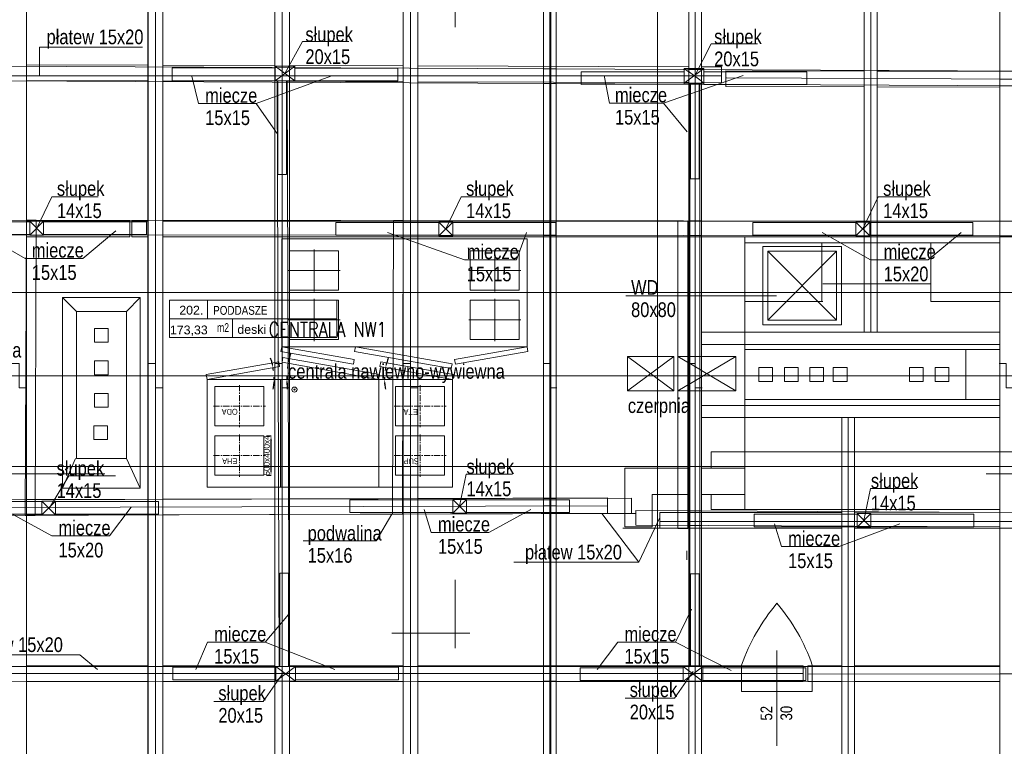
# Model space of a CAD drawing. Header units: millimetres. Extents: x -573548 to 674770, y -184010 to -47794.
# Tile 31 of 181: x 100709 to 110743, y -178220 to -170817. Entities that reach past the tile are written whole.
import ezdxf
from ezdxf.enums import TextEntityAlignment as Align

# ---------------------------------------------------------------- set-up
doc = ezdxf.new("R2010")
doc.units = ezdxf.units.MM
doc.linetypes.add('CENTERX2', pattern=[20.32, 12.7, -2.54, 2.54, -2.54])
for name, color, linetype, lineweight in [('A.06 RZUT PODDASZA_is$0$0_Nr_pióra__12', 8, 'Continuous', 9), ('A.06 RZUT PODDASZA_is$0$A-OKNA-OPIS_Nr_pióra__2', 8, 'Continuous', 9), ('A.06 RZUT PODDASZA_is$0$A-OKNA-OPIS_Nr_pióra__8', 8, 'Continuous', 9), ('A.06 RZUT PODDASZA_is$0$A-OPISY-2_Nr_pióra__2', 8, 'Continuous', 9), ('A.06 RZUT PODDASZA_is$0$A-OPISY-3_Nr_pióra__6', 8, 'Continuous', 9), ('A.06 RZUT PODDASZA_is$0$DIM MALY_Nr_pióra__8', 8, 'Continuous', 9), ('A.06 RZUT PODDASZA_is$0$drewno', 8, 'Continuous', 9), ('A.06 RZUT PODDASZA_is$0$drewno_Nr_pióra__2', 8, 'Continuous', 9), ('A.06 RZUT PODDASZA_is$0$Nowe_0_Nr_pióra__59', 8, 'Continuous', 9), ('A.06 RZUT PODDASZA_is$0$opisy inne_Nr_pióra__1', 8, 'Continuous', 9), ('A.06 RZUT PODDASZA_is$0$opisy inne_Nr_pióra__25', 8, 'Continuous', 9), ('A.06 RZUT PODDASZA_is$0$OSIE_Nr_pióra__1', 8, 'Continuous', 9), ('A.06 RZUT PODDASZA_is$0$platew_Nr_pióra__1', 8, 'Continuous', 9), ('A.06 RZUT PODDASZA_is$0$podwaliny_Nr_pióra__7', 8, 'Continuous', 9), ('A.06 RZUT PODDASZA_is$0$SCIANY_KONSTR_Nr_pióra__21', 8, 'Continuous', 9), ('A.06 RZUT PODDASZA_is$0$strop_Nr_pióra__1', 8, 'Continuous', 9), ('A.06 RZUT PODDASZA_is$0$Structural - Grid', 8, 'Continuous', 9), ('A.06 RZUT PODDASZA_is$0$Structural - Grid_Nr_pióra__17', 8, 'Continuous', 9), ('A.06 RZUT PODDASZA_is$0$WIDOK_Nr_pióra__1', 8, 'Continuous', 9), ('A.06 RZUT PODDASZA_is$0$wiezba_Nr_pióra__1', 8, 'Continuous', 9), ('A.06 RZUT PODDASZA_is$0$wiezba_Nr_pióra__2', 8, 'Continuous', 9), ('A.06 RZUT PODDASZA_is$0$wiezba_Nr_pióra__3', 8, 'Continuous', 9), ('A.06 RZUT PODDASZA_is$0$wiezba_Nr_pióra__41', 8, 'Continuous', 9), ('Dimensions', 7, 'Continuous', 9), ('Main', 7, 'Continuous', 20)]:
    doc.layers.add(name, color=color, linetype=linetype, lineweight=lineweight)
doc.styles.add('A.06 RZUT PODDASZA_is$0$STYL_AUTOMATYCZNY_1', font='arial.ttf')
doc.styles.add('A.06 RZUT PODDASZA_is$0$STYL_AUTOMATYCZNY_6', font='arial.ttf', dxfattribs={"width": 0.8})
doc.styles.add('A.06 RZUT PODDASZA_is$0$STYL_AUTOMATYCZNY_7', font='arial.ttf', dxfattribs={"width": 0.7})
doc.styles.add('SIMPLEX-10', font='simplex.shx', dxfattribs={"width": 0.8, "height": 10})
doc.styles.add('SLDTEXTSTYLE2', font='TXT', dxfattribs={"width": 0.605})
doc.styles.add('SLDTEXTSTYLE4', font='TXT', dxfattribs={"width": 0.663})
doc.styles.get("Standard").update_dxf_attribs({"font": 'arial.ttf'})
doc.dimstyles.new('ISO-25', dxfattribs={"dimtxt": 2.5, "dimasz": 2.5, "dimexe": 1.25, "dimexo": 0.625, "dimtad": 1, "dimtxsty": 'Standard', "dimcen": 2.5, "dimadec": 0, "dimazin": 0, "dimtfac": 1, "dimtmove": 0, "dimatfit": 3, "dimfxl": 1, "dimarcsym": 0})
doc.dimstyles.new('SLDDIMSTYLE0', dxfattribs={"dimtxt": 50.387967, "dimasz": 50.387967, "dimexe": 0, "dimexo": 0.0625, "dimgap": 12.596992, "dimtad": 1, "dimrnd": 1e-09, "dimzin": 12, "dimdsep": 46, "dimtxsty": 'SLDTEXTSTYLE4', "dimsah": 1, "dimcen": 0.09, "dimadec": 0, "dimazin": 3, "dimtfac": 1, "dimtofl": 0, "dimtmove": 0, "dimatfit": 3, "dimfxl": 1, "dimfrac": 2, "dimtolj": 1, "dimtzin": 12, "dimarcsym": 0})

# ---------------------------------------------------------------- blocks, each defined once
blk = doc.blocks.new('A.06 RZUT PODDASZA_is$0$Standardowy znacznik osi')
at = {"layer": 'A.06 RZUT PODDASZA_is$0$Structural - Grid_Nr_pióra__17'}
blk.add_line((1000, 0), (17855, 0), dxfattribs=at)
at = {"layer": 'A.06 RZUT PODDASZA_is$0$Structural - Grid_Nr_pióra__17', "style": 'A.06 RZUT PODDASZA_is$0$STYL_AUTOMATYCZNY_1'}
for tag, p in [('AC_MarkerText_1_0', (5, -80)), ('AC_MarkerText_1_1', (19360, -80))]:
    blk.add_attdef(tag, text='', height=350, rotation=270, dxfattribs=at).set_placement(p, align=Align.TOP_CENTER)
blk = doc.blocks.new('A.06 RZUT PODDASZA_is$0$Standardowy znacznik osi_3')
at = {"layer": 'A.06 RZUT PODDASZA_is$0$Structural - Grid_Nr_pióra__17'}
blk.add_line((2962, 0), (40907, 0), dxfattribs=at)
at = {"layer": 'A.06 RZUT PODDASZA_is$0$Structural - Grid_Nr_pióra__17', "style": 'A.06 RZUT PODDASZA_is$0$STYL_AUTOMATYCZNY_1'}
for tag, p in [('AC_MarkerText_1_0', (-250, -335)), ('AC_MarkerText_1_1', (44119, -335))]:
    blk.add_attdef(tag, text='', height=350, rotation=180, dxfattribs=at).set_placement(p, align=Align.TOP_CENTER)
blk = doc.blocks.new('A.06 RZUT PODDASZA_is$0$Standardowy znacznik osi_4')
at = {"layer": 'A.06 RZUT PODDASZA_is$0$Structural - Grid_Nr_pióra__17'}
blk.add_line((1000, 0), (42869, 0), dxfattribs=at)
at = {"layer": 'A.06 RZUT PODDASZA_is$0$Structural - Grid_Nr_pióra__17', "style": 'A.06 RZUT PODDASZA_is$0$STYL_AUTOMATYCZNY_1'}
for tag, p in [('AC_MarkerText_1_0', (-250, -335)), ('AC_MarkerText_1_1', (44119, -335))]:
    blk.add_attdef(tag, text='', height=350, rotation=180, dxfattribs=at).set_placement(p, align=Align.TOP_CENTER)
blk = doc.blocks.new('A.06 RZUT PODDASZA_is')
at = {"layer": 'A.06 RZUT PODDASZA_is$0$0_Nr_pióra__12'}
blk.add_line((100521, -100329), (101527, -100329), dxfattribs=at)
at = {"layer": 'A.06 RZUT PODDASZA_is$0$A-OKNA-OPIS_Nr_pióra__8'}
blk.add_line((108377, -102130), (108377, -103100), dxfattribs=at)
at = {"layer": 'A.06 RZUT PODDASZA_is$0$A-OPISY-3_Nr_pióra__6'}
for p, q in [((102572, -98561), (102572, -98751)), ((102186, -98751), (103890, -98751)), ((102829, -98751), (102829, -98941))]:
    blk.add_line(p, q, dxfattribs=at)
blk.add_lwpolyline([(102186, -98941), (102186, -98561), (103890, -98561), (103890, -98941)], close=True, dxfattribs=at)
at = {"layer": 'A.06 RZUT PODDASZA_is$0$DIM MALY_Nr_pióra__8'}
for p, q in [((106650, -100734), (106939, -100734)), ((107182, -100884), (106805, -100884))]:
    blk.add_line(p, q, dxfattribs=at)
at = {"layer": 'A.06 RZUT PODDASZA_is$0$Nowe_0_Nr_pióra__59'}
for points in [[(103330, -97934), (105830, -97934), (105830, -99034), (103330, -99034)], [(103409, -98057), (103909, -98057), (103909, -98457), (103409, -98457)], [(105251, -98057), (105751, -98057), (105751, -98457), (105251, -98457)], [(103409, -98561), (103909, -98561), (103909, -98961), (103409, -98961)], [(105251, -98561), (105751, -98561), (105751, -98961), (105251, -98961)], [(103330, -99034), (103322, -99083), (104060, -99213), (104069, -99164)], [(104082, -99034), (104073, -99083), (105058, -99257), (105066, -99207)], [(105830, -99034), (105839, -99083), (105100, -99213), (105092, -99164)], [(106855, -99135), (107325, -99135), (107325, -99485), (106855, -99485)]]:
    blk.add_lwpolyline(points, close=True, dxfattribs=at)
for points in [[(103659, -98042), (103659, -98472)], [(105501, -98042), (105501, -98472)], [(103924, -98257), (103394, -98257)], [(105766, -98257), (105236, -98257)], [(103659, -98546), (103659, -98976)], [(105501, -98546), (105501, -98976)], [(103924, -98761), (103394, -98761)], [(105766, -98761), (105236, -98761)], [(106855, -99485), (107325, -99135)], [(107325, -99485), (106855, -99135)]]:
    blk.add_lwpolyline(points, dxfattribs=at)
at = {"layer": 'A.06 RZUT PODDASZA_is$0$opisy inne_Nr_pióra__1'}
for p, q in [((101912, -95982), (100862, -95982)), ((100862, -95982), (100862, -96274)), ((103070, -96556), (103290, -96873)), ((106970, -101230), (107182, -100775)), ((103162, -102044), (103400, -101761))]:
    blk.add_line(p, q, dxfattribs=at)
for points in [[(103362, -96251), (103540, -95925), (104013, -95925)], [(102415, -96277), (102482, -96556), (103070, -96556), (103832, -96277)], [(100832, -97834), (100987, -97508), (101460, -97508)], [(105002, -97834), (105157, -97508), (105630, -97508)], [(109252, -97834), (109407, -97508), (109880, -97508)], [(100222, -97854), (100715, -98134), (101302, -98134), (101639, -97854)], [(104407, -97869), (105193, -98148), (105723, -98148), (105825, -97869)], [(108837, -97869), (109329, -98148), (109917, -98148), (110254, -97869)], [(105142, -100658), (105209, -100332), (105682, -100332)], [(100965, -100677), (101162, -100351), (101635, -100351)], [(109263, -100804), (109330, -100478), (109802, -100478)], [(100459, -100672), (100987, -100962), (101575, -100962), (101797, -100668)], [(103550, -101010), (104291, -101010), (104451, -100740)], [(104782, -100693), (104854, -100925), (105442, -100925), (105867, -100693)], [(108350, -100839), (108422, -101071), (109010, -101071), (109629, -100839)], [(102453, -102324), (102574, -102044), (103162, -102044), (103870, -102324)], [(99999, -102173), (101273, -102173), (101454, -102324)], [(103331, -102378), (103140, -102650), (102638, -102650)]]:
    blk.add_lwpolyline(points, dxfattribs=at)
at = {"layer": 'A.06 RZUT PODDASZA_is$0$opisy inne_Nr_pióra__25'}
for p, q in [((105096, -94931), (105096, -95779)), ((105096, -102104), (105096, -101409)), ((105246, -101952), (104451, -101952))]:
    blk.add_line(p, q, dxfattribs=at)
at = {"layer": 'A.06 RZUT PODDASZA_is$0$OSIE_Nr_pióra__1'}
for p, q in [((102043, -93185), (102043, -105475)), ((103333, -93185), (103333, -105475)), ((104642, -93185), (104642, -105475)), ((109332, -93249), (109332, -98887)), ((109102, -99756), (109102, -105375))]:
    blk.add_line(p, q, dxfattribs=at)
at = {"layer": 'A.06 RZUT PODDASZA_is$0$platew_Nr_pióra__1'}
for p, q in [((106896, -100578), (106896, -100729)), ((106938, -100702), (106938, -100853))]:
    blk.add_line(p, q, dxfattribs=at)
at = {"layer": 'A.06 RZUT PODDASZA_is$0$podwaliny_Nr_pióra__7'}
for points in [[(101968, -96166), (100728, -96162)], [(103258, -96170), (102118, -96166)], [(104567, -96174), (103408, -96170)], [(109267, -96226), (107855, -96223), (107855, -96383), (109267, -96386)], [(100728, -96322), (101968, -96326)], [(102118, -96326), (103258, -96330)], [(103388, -96330), (104567, -96334)], [(100728, -97914), (101782, -97914), (101782, -97754), (100728, -97754)], [(101968, -97754), (101802, -97754), (101802, -97914), (101968, -97914)], [(100728, -100591), (101968, -100587)], [(102118, -100587), (103258, -100583)], [(103408, -100583), (104567, -100580)], [(104567, -100740), (103408, -100743)], [(101968, -100748), (100728, -100751)], [(103258, -100744), (102118, -100747)], [(100728, -102284), (101968, -102284)], [(102118, -102284), (103258, -102284)], [(103408, -102284), (104567, -102284)], [(109037, -102284), (108691, -102284), (108691, -102444), (109037, -102444)], [(101968, -102444), (100728, -102444)], [(103258, -102444), (102118, -102444)], [(104567, -102444), (103408, -102444)]]:
    blk.add_lwpolyline(points, dxfattribs=at)
at = {"layer": 'A.06 RZUT PODDASZA_is$0$SCIANY_KONSTR_Nr_pióra__21'}
for points in [[(101237, -98674), (101747, -98674), (101747, -100174), (101237, -100174)], [(101422, -98989), (101562, -98989), (101562, -98849), (101422, -98849)], [(108048, -99572), (110302, -99572), (110302, -99062), (108048, -99062)], [(101422, -99319), (101562, -99319), (101562, -99179), (101422, -99179)], [(108192, -99387), (108332, -99387), (108332, -99247), (108192, -99247)], [(108452, -99387), (108592, -99387), (108592, -99247), (108452, -99247)], [(108712, -99387), (108852, -99387), (108852, -99247), (108712, -99247)], [(108951, -99387), (109091, -99387), (109091, -99247), (108951, -99247)], [(109868, -99387), (109728, -99387), (109728, -99247), (109868, -99247)], [(110128, -99387), (109988, -99387), (109988, -99247), (110128, -99247)], [(101422, -99649), (101562, -99649), (101562, -99509), (101422, -99509)], [(101415, -99979), (101555, -99979), (101555, -99839), (101415, -99839)]]:
    blk.add_lwpolyline(points, close=True, dxfattribs=at)
at = {"layer": 'A.06 RZUT PODDASZA_is$0$strop_Nr_pióra__1'}
for p, q in [((108845, -97974), (109945, -97974)), ((108845, -98394), (109945, -98394)), ((108050, -98574), (108050, -100104))]:
    blk.add_line(p, q, dxfattribs=at)
at = {"layer": 'A.06 RZUT PODDASZA_is$0$WIDOK_Nr_pióra__1'}
for p, q in [((108050, -97914), (108050, -97974)), ((108845, -97974), (108050, -97974)), ((108050, -97974), (108050, -98574)), ((108835, -97974), (108835, -98574)), ((109945, -97974), (109945, -98574)), ((101237, -98674), (101097, -98534)), ((101887, -98534), (101747, -98674)), ((108845, -98574), (108050, -98574)), ((108050, -100104), (107705, -100104)), ((107705, -100104), (107705, -100263)), ((108050, -100104), (108050, -100694)), ((101228, -100174), (101097, -100474)), ((101747, -100174), (101887, -100474)), ((106825, -100270), (106825, -100870)), ((107105, -100540), (107105, -100870)), ((107705, -100541), (107705, -100694)), ((108050, -100694), (107705, -100694)), ((107105, -100870), (106825, -100870))]:
    blk.add_line(p, q, dxfattribs=at)
for points in [[(103285, -96326), (103385, -96326), (103405, -102291), (103305, -102291)], [(100728, -97744), (100828, -97744), (100817, -100753), (100717, -100753)], [(104469, -97747), (104569, -97747), (104559, -100740), (104459, -100740)], [(101097, -98534), (101887, -98534), (101887, -100474), (101097, -100474)]]:
    blk.add_lwpolyline(points, close=True, dxfattribs=at)
at = {"layer": 'A.06 RZUT PODDASZA_is$0$wiezba_Nr_pióra__1'}
for points in [[(103262, -96324), (102212, -96324), (102212, -96194), (103262, -96194)], [(103462, -96325), (104512, -96325), (104512, -96195), (103462, -96195)], [(103380, -96326), (103380, -97281), (103290, -97281), (103290, -96326)], [(100762, -97891), (99712, -97891), (99712, -97761), (100762, -97761)], [(100902, -97891), (101952, -97891), (101952, -97761), (100902, -97761)], [(104932, -97899), (103882, -97899), (103882, -97769), (104932, -97769)], [(109182, -97899), (108132, -97899), (108132, -97769), (109182, -97769)], [(109322, -97899), (110372, -97899), (110372, -97769), (109322, -97769)], [(100884, -100741), (99834, -100741), (99834, -100611), (100884, -100611)], [(101024, -100741), (102074, -100741), (102074, -100611), (101024, -100611)], [(105073, -100724), (104023, -100724), (104023, -100594), (105073, -100594)], [(109193, -100869), (108143, -100869), (108143, -100739), (109193, -100739)], [(109333, -100869), (110383, -100869), (110383, -100739), (109333, -100739)], [(103400, -102291), (103400, -101342), (103310, -101342), (103310, -102291)], [(103270, -102427), (102220, -102427), (102220, -102297), (103270, -102297)], [(103470, -102427), (104520, -102427), (104520, -102297), (103470, -102297)], [(107422, -102435), (106372, -102435), (106372, -102305), (107422, -102305)]]:
    blk.add_lwpolyline(points, close=True, dxfattribs=at)
for points in [[(100583, -99206), (100653, -99206), (100653, -99454), (100723, -99454)], [(101973, -99206), (102043, -99206), (102043, -99454), (102113, -99454)], [(103263, -99206), (103333, -99206), (103333, -99454), (103403, -99454)], [(104572, -99206), (104642, -99206), (104642, -99454), (104712, -99454)]]:
    blk.add_lwpolyline(points, dxfattribs=at)
at = {"layer": 'A.06 RZUT PODDASZA_is$0$wiezba_Nr_pióra__2'}
for p, q in [((100728, -93185), (100728, -105475)), ((101968, -93185), (101968, -105475)), ((102118, -93185), (102118, -105475)), ((103258, -93185), (103258, -105475)), ((103408, -93185), (103408, -105475)), ((104567, -93185), (104567, -105475)), ((104717, -93185), (104717, -105475)), ((109267, -93185), (109267, -98887)), ((109397, -98887), (109397, -93185)), ((109037, -99756), (109037, -105475)), ((109037, -99756), (109037, -105475)), ((109167, -99756), (109167, -105475)), ((109167, -105475), (109167, -99756))]:
    blk.add_line(p, q, dxfattribs=at)
at = {"layer": 'A.06 RZUT PODDASZA_is$0$wiezba_Nr_pióra__3'}
for p, q in [((108284, -98762), (108984, -98062)), ((108284, -98062), (108984, -98762))]:
    blk.add_line(p, q, dxfattribs=at)
for points in [[(108234, -98812), (109034, -98812), (109034, -98012), (108234, -98012)], [(108284, -98762), (108984, -98762), (108984, -98062), (108284, -98062)]]:
    blk.add_lwpolyline(points, close=True, dxfattribs=at)
blk.add_lwpolyline([(108737, -102548), (108737, -102277, 0.092617), (108377, -101648, 0.092617), (108017, -102277), (108017, -102548)], format="xyb", close=True, dxfattribs=at)
at = {"layer": 'A.06 RZUT PODDASZA_is$0$wiezba_Nr_pióra__41'}
for p, q in [((103262, -96326), (103462, -96176)), ((103262, -96176), (103462, -96326)), ((100902, -97896), (100762, -97756)), ((100902, -97756), (100762, -97896)), ((104932, -97904), (105072, -97764)), ((104932, -97764), (105072, -97904)), ((109322, -97904), (109182, -97764)), ((109322, -97764), (109182, -97904)), ((101024, -100746), (100884, -100606)), ((101024, -100606), (100884, -100746)), ((105213, -100729), (105073, -100589)), ((105213, -100589), (105073, -100729)), ((109193, -100874), (109333, -100734)), ((109193, -100734), (109333, -100874)), ((103270, -102291), (103470, -102441)), ((103270, -102441), (103470, -102291))]:
    blk.add_line(p, q, dxfattribs=at)
for points in [[(103262, -96326), (103462, -96326), (103462, -96176), (103262, -96176)], [(100902, -97896), (100762, -97896), (100762, -97756), (100902, -97756)], [(104932, -97904), (105072, -97904), (105072, -97764), (104932, -97764)], [(109322, -97904), (109182, -97904), (109182, -97764), (109322, -97764)], [(101024, -100746), (100884, -100746), (100884, -100606), (101024, -100606)], [(105213, -100729), (105073, -100729), (105073, -100589), (105213, -100589)], [(109193, -100874), (109333, -100874), (109333, -100734), (109193, -100734)], [(103270, -102291), (103470, -102291), (103470, -102441), (103270, -102441)]]:
    blk.add_lwpolyline(points, close=True, dxfattribs=at)
at = {"layer": 'A.06 RZUT PODDASZA_is$0$Structural - Grid', "zscale": 1000, "rotation": 90}
for p in [(101967, -108395), (107158, -108395)]:
    blk.add_blockref('A.06 RZUT PODDASZA_is$0$Standardowy znacznik osi', p, dxfattribs=at)
at = {"layer": 'A.06 RZUT PODDASZA_is$0$A-OKNA-OPIS_Nr_pióra__2', "char_height": 120, "attachment_point": 5, "rotation": 90, "style": 'A.06 RZUT PODDASZA_is$0$STYL_AUTOMATYCZNY_6'}
for s, insert in [('\\A1;{\\pqc;\\fArial|b0|i0|c238|p0;\\W0.800000;52}', (108270, -102768)), ('\\A1;{\\pqc;\\fArial|b0|i0|c238|p0;\\W0.800000;30}', (108473, -102767))]:
    blk.add_mtext(s, dxfattribs=dict(at, insert=insert))
at = {"layer": 'A.06 RZUT PODDASZA_is$0$A-OPISY-2_Nr_pióra__2', "char_height": 90}
for s, insert, attachment_point, style in [('\\A1;{\\pql;\\fArial|b0|i0|c238|p0;\\W1.000000;202.}', (102286, -98708), 7, 'A.06 RZUT PODDASZA_is$0$STYL_AUTOMATYCZNY_1'), ('\\A1;{\\pql;\\fArial|b0|i0|c238|p0;\\W0.800000;PODDASZE}', (102631, -98710), 7, 'A.06 RZUT PODDASZA_is$0$STYL_AUTOMATYCZNY_6'), ('\\A1;{\\pql;\\fArial|b0|i0|c238|p0;\\W1.000000;173,33}', (102191, -98925), 7, 'A.06 RZUT PODDASZA_is$0$STYL_AUTOMATYCZNY_1'), ('\\A1;{\\pqr;\\fArial|b0|i0|c238|p0;\\W0.700000;m2}', (102793, -98794), 3, 'A.06 RZUT PODDASZA_is$0$STYL_AUTOMATYCZNY_7'), ('\\A1;{\\pql;\\fArial|b0|i0|c238|p0;\\W1.000000;deski}', (102878, -98904), 7, 'A.06 RZUT PODDASZA_is$0$STYL_AUTOMATYCZNY_1')]:
    blk.add_mtext(s, dxfattribs=dict(at, insert=insert, attachment_point=attachment_point, style=style))
at = {"layer": 'A.06 RZUT PODDASZA_is$0$opisy inne_Nr_pióra__1', "char_height": 150, "style": 'A.06 RZUT PODDASZA_is$0$STYL_AUTOMATYCZNY_6'}
for s, insert, attachment_point in [('\\A1;{\\pqc;\\fArial|b0|i0|c238|p0;\\W0.800000;płatew 15x20}', (101427, -95900), 5), ('\\A1;{\\pql;\\fArial|b0|i0|c238|p0;\\W0.800000;centrala nawiewno-wywiewna}', (103395, -99210), 1), ('\\A1;{\\pqc;\\fArial|b0|i0|c238|p0;\\W0.800000;płatew 15x20}', (100606, -102092), 5)]:
    blk.add_mtext(s, dxfattribs=dict(at, insert=insert, attachment_point=attachment_point))
at = {"layer": 'A.06 RZUT PODDASZA_is$0$opisy inne_Nr_pióra__1', "char_height": 150, "attachment_point": 1, "style": 'A.06 RZUT PODDASZA_is$0$STYL_AUTOMATYCZNY_6'}
for s, insert, line_spacing_factor in [('\\A1;{\\pql;\\fArial|b0|i0|c238|p0;\\W0.800000;słupek\\P\\pql;\\fArial|b0|i0|c238|p0;\\W0.800000;20x15}', (103571, -95777), 0.906268), ('\\A1;{\\pql;\\fArial|b0|i0|c238|p0;\\W0.800000;słupek\\P\\pql;\\fArial|b0|i0|c238|p0;\\W0.800000;20x15}', (107737, -95800), 0.906268), ('\\A1;{\\pql;\\fArial|b0|i0|c238|p0;\\W0.800000;miecze    \\P\\pql;\\fArial|b0|i0|c238|p0;\\W0.800000;15x15}', (102550, -96399), 0.906268), ('\\A1;{\\pql;\\fArial|b0|i0|c238|p0;\\W0.800000;miecze    \\P\\pql;\\fArial|b0|i0|c238|p0;\\W0.800000;15x15}', (106726, -96394), 0.906268), ('\\A1;{\\pql;\\fArial|b0|i0|c238|p0;\\W0.800000;słupek\\P\\pql;\\fArial|b0|i0|c238|p0;\\W0.800000;14x15}', (101039, -97347), 0.906268), ('\\A1;{\\pql;\\fArial|b0|i0|c238|p0;\\W0.800000;słupek\\P\\pql;\\fArial|b0|i0|c238|p0;\\W0.800000;14x15}', (105209, -97347), 0.906268), ('\\A1;{\\pql;\\fArial|b0|i0|c238|p0;\\W0.800000;słupek\\P\\pql;\\fArial|b0|i0|c238|p0;\\W0.800000;14x15}', (109459, -97347), 0.906268), ('\\A1;{\\pql;\\fArial|b0|i0|c238|p0;\\W0.800000;miecze    \\P\\pql;\\fArial|b0|i0|c238|p0;\\W0.800000;15x15}', (100783, -97976), 0.906268), ('\\A1;{\\pql;\\fArial|b0|i0|c238|p0;\\W0.800000;miecze    \\P\\pql;\\fArial|b0|i0|c238|p0;\\W0.800000;15x15}', (105215, -97991), 0.906268), ('\\A1;{\\pql;\\fArial|b0|i0|c238|p0;\\W0.800000;miecze    \\P\\pql;\\fArial|b0|i0|c238|p0;\\W0.800000;15x20}', (109464, -97991), 0.906268), ('\\A1;{\\pql;\\fArial|b0|i0|c238|p0;\\W0.800000;WD\\P\\pql;\\fArial|b0|i0|c238|p0;\\W0.800000;80x80}', (106890, -98355), 0.906268), ('\\A1;{\\pql;\\fArial|b0|i0|c238|p0;\\W0.800000;centrala \\P\\pql;\\fArial|b0|i0|c238|p0;\\W0.800000;nawiewno-wywiewna}', (99112, -98767), 0.906201), ('\\A1;{\\pql;\\fArial|b0|i0|c238|p0;\\W0.800000;słupek\\P\\pql;\\fArial|b0|i0|c238|p0;\\W0.800000;14x15}', (101036, -100198), 0.906268), ('\\A1;{\\pql;\\fArial|b0|i0|c238|p0;\\W0.800000;słupek\\P\\pql;\\fArial|b0|i0|c238|p0;\\W0.800000;14x15}', (105213, -100180), 0.906268), ('\\A1;{\\pql;\\fArial|b0|i0|c238|p0;\\W0.800000;słupek\\P\\pql;\\fArial|b0|i0|c238|p0;\\W0.800000;14x15}', (109334, -100325), 0.906268), ('\\A1;{\\pql;\\fArial|b0|i0|c238|p0;\\W0.800000;miecze    \\P\\pql;\\fArial|b0|i0|c238|p0;\\W0.800000;15x20}', (101055, -100804), 0.906268), ('\\A1;{\\pql;\\fArial|b0|i0|c238|p0;\\W0.800000;miecze    \\P\\pql;\\fArial|b0|i0|c238|p0;\\W0.800000;15x15}', (104922, -100767), 0.906268), ('\\A1;{\\pql;\\fArial|b0|i0|c238|p0;\\W0.800000;miecze    \\P\\pql;\\fArial|b0|i0|c238|p0;\\W0.800000;15x15}', (108490, -100913), 0.906268), ('\\A1;{\\pql;\\fArial|b0|i0|c238|p0;\\W0.800000;miecze    \\P\\pql;\\fArial|b0|i0|c238|p0;\\W0.800000;15x15}', (102642, -101886), 0.906268), ('\\A1;{\\pql;\\fArial|b0|i0|c238|p0;\\W0.800000;miecze    \\P\\pql;\\fArial|b0|i0|c238|p0;\\W0.800000;15x15}', (106823, -101886), 0.906268), ('\\A1;{\\pql;\\fArial|b0|i0|c238|p0;\\W0.800000;słupek\\P\\pql;\\fArial|b0|i0|c238|p0;\\W0.800000;20x15}', (102684, -102488), 0.906268)]:
    blk.add_mtext(s, dxfattribs=dict(at, insert=insert, line_spacing_factor=line_spacing_factor))
at = {"layer": 'A.06 RZUT PODDASZA_is$0$opisy inne_Nr_pióra__1', "insert": (103594, -100858), "char_height": 150, "width": 666.46, "attachment_point": 1, "line_spacing_factor": 0.906268, "style": 'A.06 RZUT PODDASZA_is$0$STYL_AUTOMATYCZNY_6'}
blk.add_mtext('\\A1;{\\pql;\\fArial|b0|i0|c238|p0;\\W0.800000;podwalina \\fArial|b0|i0|c238|p0;\\W0.800000;15x16}', dxfattribs=at)
at = {"ltscale": 581527.097266}
blk.add_wipeout([(105998, -93185), (105998, -105475), (106128, -105475), (106128, -93185)], dxfattribs=at).dxf.layer = 'A.06 RZUT PODDASZA_is$0$drewno'
at = {"ltscale": 585863.547326}
blk.add_wipeout([(107608, -93185), (107478, -93185), (107478, -105475), (107608, -105475)], dxfattribs=at).dxf.layer = 'A.06 RZUT PODDASZA_is$0$drewno'
at = {"ltscale": 595242.303538}
blk.add_wipeout([(110647, -93185), (110647, -105475), (110777, -105475), (110777, -93185)], dxfattribs=at).dxf.layer = 'A.06 RZUT PODDASZA_is$0$drewno'
at = {"layer": 'A.06 RZUT PODDASZA_is$0$0_Nr_pióra__12'}
blk.add_line((111514, -100329), (110508, -100329), dxfattribs=at)
at = {"layer": 'A.06 RZUT PODDASZA_is$0$DIM MALY_Nr_pióra__8'}
blk.add_line((107457, -101204), (107457, -101113), dxfattribs=at)
at = {"layer": 'A.06 RZUT PODDASZA_is$0$drewno_Nr_pióra__2', "flags": 128}
for points in [[(105998, -93185), (105998, -105475), (106128, -105475), (106128, -93185)], [(107608, -93185), (107478, -93185), (107478, -105475), (107608, -105475)], [(110647, -93185), (110647, -105475), (110777, -105475), (110777, -93185)]]:
    blk.add_lwpolyline(points, close=True, dxfattribs=at)
at = {"layer": 'A.06 RZUT PODDASZA_is$0$Nowe_0_Nr_pióra__59'}
blk.add_lwpolyline([(107368, -99132), (107958, -99132), (107958, -99482), (107368, -99482)], close=True, dxfattribs=at)
for points in [[(107368, -99482), (107958, -99132)], [(107958, -99482), (107368, -99132)]]:
    blk.add_lwpolyline(points, dxfattribs=at)
at = {"layer": 'A.06 RZUT PODDASZA_is$0$opisy inne_Nr_pióra__1'}
for p, q in [((107220, -96551), (107462, -96846)), ((107343, -102044), (107911, -102332))]:
    blk.add_line(p, q, dxfattribs=at)
for points in [[(107539, -96274), (107706, -95948), (108179, -95948)], [(106616, -96272), (106671, -96551), (107220, -96551), (108033, -96272)], [(106838, -98516), (108373, -98516)], [(105695, -101230), (106970, -101230), (106592, -100734)], [(106544, -102324), (106755, -102044), (107343, -102044), (107507, -101708)], [(107523, -102344), (107331, -102616), (106830, -102616)]]:
    blk.add_lwpolyline(points, dxfattribs=at)
at = {"layer": 'A.06 RZUT PODDASZA_is$0$OSIE_Nr_pióra__1'}
for p, q in [((106063, -93249), (106063, -105475)), ((106072, -93249), (106072, -105475)), ((107543, -93249), (107543, -105475)), ((107812, -96274), (96775, -96274)), ((118052, -96344), (107862, -96293)), ((86900, -99330), (119033, -99330)), ((106650, -100654), (95018, -100687)), ((114992, -100813), (107182, -100813)), ((108643, -102364), (87772, -102364)), ((118052, -102364), (108691, -102369))]:
    blk.add_line(p, q, dxfattribs=at)
at = {"layer": 'A.06 RZUT PODDASZA_is$0$platew_Nr_pióra__1'}
for p, q in [((90752, -96127), (113538, -96240)), ((90903, -96277), (113538, -96389)), ((92557, -97735), (112127, -97757)), ((92708, -97885), (112127, -97907)), ((106896, -100578), (92219, -100613)), ((106896, -100729), (92219, -100786)), ((110647, -100724), (106938, -100702)), ((110647, -100870), (106938, -100853)), ((110647, -102293), (90922, -102289)), ((110647, -102443), (90777, -102439))]:
    blk.add_line(p, q, dxfattribs=at)
at = {"layer": 'A.06 RZUT PODDASZA_is$0$podwaliny_Nr_pióra__7'}
for points in [[(107478, -96183), (104717, -96174)], [(107812, -96344), (107812, -96184), (107608, -96183)], [(110647, -96228), (109397, -96226)], [(104717, -96334), (107478, -96343)], [(107608, -96343), (107812, -96344)], [(109397, -96386), (110647, -96388)], [(113465, -97754), (102118, -97754)], [(102118, -97914), (113299, -97914)], [(104717, -100579), (106650, -100574), (106650, -100734), (104717, -100740)], [(109037, -100722), (107182, -100724), (107182, -100884)], [(113271, -100720), (109167, -100722)], [(107182, -100884), (109037, -100884)], [(109167, -100884), (113337, -100884)], [(104717, -102284), (108643, -102284), (108643, -102444), (104717, -102444)], [(110647, -102284), (109167, -102284)], [(109167, -102444), (110647, -102444)]]:
    blk.add_lwpolyline(points, dxfattribs=at)
at = {"layer": 'A.06 RZUT PODDASZA_is$0$WIDOK_Nr_pióra__1'}
for p, q in [((110647, -97914), (108040, -97914)), ((110647, -97974), (109945, -97974)), ((110647, -98574), (109945, -98574)), ((110302, -99062), (110647, -99062)), ((110302, -99572), (110647, -99572)), ((111997, -100104), (108050, -100104)), ((107478, -100270), (106825, -100270)), ((108050, -100270), (107608, -100270)), ((107478, -100540), (107105, -100540)), ((108050, -100540), (107608, -100540)), ((110647, -100694), (108050, -100694))]:
    blk.add_line(p, q, dxfattribs=at)
for points in [[(107489, -96348), (107589, -96348), (107590, -102292), (107490, -102292)], [(107367, -97754), (107467, -97752), (107467, -100886), (107367, -100886)]]:
    blk.add_lwpolyline(points, close=True, dxfattribs=at)
at = {"layer": 'A.06 RZUT PODDASZA_is$0$wiezba_Nr_pióra__1'}
for points in [[(107432, -96359), (106382, -96362), (106382, -96232), (107432, -96232)], [(107632, -96363), (108682, -96363), (108682, -96233), (107632, -96233)], [(107584, -96348), (107584, -97325), (107494, -97325), (107494, -96348)], [(105072, -97899), (106122, -97899), (106122, -97769), (105072, -97769)], [(105213, -100724), (106263, -100724), (106263, -100594), (105213, -100594)], [(107584, -102292), (107584, -101347), (107494, -101347), (107494, -102292)], [(107622, -102435), (108672, -102435), (108672, -102305), (107622, -102305)]]:
    blk.add_lwpolyline(points, close=True, dxfattribs=at)
for points in [[(105993, -99206), (106063, -99206), (106063, -99454), (106133, -99454)], [(107473, -99206), (107543, -99206), (107543, -99454), (107613, -99454)], [(110642, -99206), (110712, -99206), (110712, -99454), (110782, -99454)]]:
    blk.add_lwpolyline(points, dxfattribs=at)
at = {"layer": 'A.06 RZUT PODDASZA_is$0$wiezba_Nr_pióra__2'}
for p, q in [((105998, -93185), (105998, -105475)), ((106128, -93185), (106128, -105475)), ((107478, -93185), (107478, -105475)), ((107608, -93185), (107608, -105475)), ((110647, -93185), (110647, -105475)), ((107608, -98887), (110647, -98887)), ((107608, -99011), (110647, -99011)), ((107608, -99632), (110647, -99632)), ((107608, -99756), (110647, -99756))]:
    blk.add_line(p, q, dxfattribs=at)
at = {"layer": 'A.06 RZUT PODDASZA_is$0$wiezba_Nr_pióra__41'}
for p, q in [((107432, -96348), (107632, -96198)), ((107432, -96198), (107632, -96348)), ((107422, -102293), (107622, -102443)), ((107422, -102443), (107622, -102293))]:
    blk.add_line(p, q, dxfattribs=at)
for points in [[(107432, -96348), (107632, -96348), (107632, -96198), (107432, -96198)], [(107422, -102293), (107622, -102293), (107622, -102443), (107422, -102443)]]:
    blk.add_lwpolyline(points, close=True, dxfattribs=at)
at = {"layer": 'A.06 RZUT PODDASZA_is$0$Structural - Grid', "zscale": 1000, "rotation": 180}
for name, p in [('A.06 RZUT PODDASZA_is$0$Standardowy znacznik osi_4', (121683, -98483)), ('A.06 RZUT PODDASZA_is$0$Standardowy znacznik osi_3', (121683, -100255))]:
    blk.add_blockref(name, p, dxfattribs=at)
at = {"layer": 'A.06 RZUT PODDASZA_is$0$opisy inne_Nr_pióra__1', "char_height": 150, "style": 'A.06 RZUT PODDASZA_is$0$STYL_AUTOMATYCZNY_6'}
for s, insert, attachment_point in [('\\A1;{\\pql;\\fArial|b0|i0|c238|p0;\\W0.800000;czerpnia}', (106857, -99559), 1), ('\\A1;{\\pqc;\\fArial|b0|i0|c238|p0;\\W0.800000;płatew 15x20}', (106303, -101149), 5)]:
    blk.add_mtext(s, dxfattribs=dict(at, insert=insert, attachment_point=attachment_point))
at = {"layer": 'A.06 RZUT PODDASZA_is$0$opisy inne_Nr_pióra__1', "insert": (106876, -102454), "char_height": 150, "attachment_point": 1, "line_spacing_factor": 0.906268, "style": 'A.06 RZUT PODDASZA_is$0$STYL_AUTOMATYCZNY_6'}
blk.add_mtext('\\A1;{\\pql;\\fArial|b0|i0|c238|p0;\\W0.800000;słupek\\P\\pql;\\fArial|b0|i0|c238|p0;\\W0.800000;20x15}', dxfattribs=at)
blk = doc.blocks.new('*D185')
at = {"layer": 'Defpoints', "color": 0}
for p in [(103383, -174308), (103438, -174373), (103368, -174481), (104367, -174481), (104367, -174481)]:
    blk.add_point(p, dxfattribs=at)
at = {"layer": 'Dimensions', "color": 0, "lineweight": -2}
for start, end in [(163.8286, 166.9143), (170, 173.2955), (177.5662, 180), (183.0857, 186.1714)]:
    blk.add_arc((104367, -174481), 936, start, end, dxfattribs=at)
at = {"layer": 'Dimensions', "color": 0}
for points in [[(103447, -174268), (103464, -174271), (103446, -174319)], [(103441, -174532), (103424, -174532), (103431, -174481)]]:
    blk.add_solid(points, dxfattribs=at)
at = {"layer": 'Dimensions', "color": 0, "insert": (103435, -174402), "char_height": 72.7, "attachment_point": 5}
blk.add_mtext('^J', dxfattribs=at)
blk = doc.blocks.new('*D186')
at = {"layer": 'Defpoints', "color": 0}
for p in [(104380, -174351), (104368, -174481), (104432, -174401), (105119, -174481), (105119, -174481)]:
    blk.add_point(p, dxfattribs=at)
at = {"layer": 'Dimensions', "color": 0, "lineweight": -2}
for start, end in [(161.6412, 165.8206), (170, 172.65), (178.272, 180), (184.1794, 188.3588)]:
    blk.add_arc((105119, -174481), 691, start, end, dxfattribs=at)
at = {"layer": 'Dimensions', "color": 0}
for points in [[(104440, -174310), (104457, -174314), (104438, -174361)], [(104438, -174532), (104421, -174532), (104428, -174481)]]:
    blk.add_solid(points, dxfattribs=at)
at = {"layer": 'Dimensions', "color": 0, "insert": (104430, -174421), "char_height": 72.7, "attachment_point": 5}
blk.add_mtext('^J', dxfattribs=at)
blk = doc.blocks.new('*D187')
at = {"layer": 'Defpoints', "color": 0}
for p in [(103357, -174351), (102618, -174481), (102618, -174481), (103300, -174442), (103369, -174481)]:
    blk.add_point(p, dxfattribs=at)
at = {"layer": 'Dimensions', "color": 0, "lineweight": -2}
for start, end in [(14.229, 18.4579), (7.4341, 10), (0, 1.7779), (351.5421, 355.771)]:
    blk.add_arc((102618, -174481), 683, start, end, dxfattribs=at)
at = {"layer": 'Dimensions', "color": 0}
for points in [[(103272, -174315), (103289, -174312), (103291, -174363)], [(103308, -174532), (103291, -174532), (103301, -174481)]]:
    blk.add_solid(points, dxfattribs=at)
at = {"layer": 'Dimensions', "color": 0, "insert": (103299, -174421), "char_height": 72.7, "attachment_point": 5}
blk.add_mtext('^J', dxfattribs=at)
blk = doc.blocks.new('*D188')
at = {"layer": 'Defpoints', "color": 0}
for p in [(103200, -175057), (103270, -175057), (103200, -175457)]:
    blk.add_point(p, dxfattribs=at)
at = {"layer": 'Dimensions', "color": 0, "lineweight": -2}
for p, q in [((103225, -175057), (103270, -175057)), ((103270, -175407), (103270, -175108)), ((103225, -175457), (103270, -175457))]:
    blk.add_line(p, q, dxfattribs=at)
at = {"layer": 'Dimensions', "color": 0}
for points in [[(103279, -175108), (103262, -175108), (103270, -175057)], [(103262, -175407), (103279, -175407), (103270, -175457)]]:
    blk.add_solid(points, dxfattribs=at)
at = {"layer": 'Dimensions', "color": 0, "insert": (103227, -175257), "char_height": 60, "attachment_point": 5, "rotation": 90}
blk.add_mtext('\\A1;500x400x4', dxfattribs=at)

msp = doc.modelspace()

# ---------------------------------------------------------------- block references
at = {"color": 150}
msp.add_blockref('A.06 RZUT PODDASZA_is', (49.407, -75115), dxfattribs=at)

# ---------------------------------------------------------------- next in the draw order: linework, layer by layer
at = {"color": 6, "linetype": 'CENTERX2', "lineweight": 0, "ltscale": 5}
for p, q in [((102947.489, -174539.461), (102947.489, -174969.461)), ((104789.497, -174539.461), (104789.497, -174969.461)), ((102682.489, -174754.461), (103212.489, -174754.461)), ((104524.497, -174754.461), (105054.497, -174754.461)), ((102947.489, -175043.461), (102947.489, -175473.461)), ((104789.497, -175043.461), (104789.497, -175473.461)), ((102682.489, -175258.461), (103212.489, -175258.461)), ((104524.497, -175258.461), (105054.497, -175258.461))]:
    msp.add_line(p, q, dxfattribs=at)
at = {"layer": 'Main', "color": 6}
for p, q in [((103382.733, -174307.891), (103391.415, -174258.651)), ((104375.779, -174432.221), (103391.415, -174258.651)), ((102609.807, -174432.221), (103348.425, -174301.983)), ((102618.489, -174481.461), (103357.107, -174351.223)), ((103348.425, -174301.983), (103357.107, -174351.223)), ((104367.096, -174481.461), (103382.733, -174307.891)), ((104388.549, -174301.979), (104379.867, -174351.219)), ((105118.505, -174481.461), (104379.867, -174351.219)), ((105127.187, -174432.221), (104388.549, -174301.979)), ((102609.807, -174432.221), (102618.489, -174481.461)), ((102618.489, -174481.461), (103368.521, -174481.461)), ((102618.489, -175581.461), (102618.489, -174481.461)), ((103368.491, -175581.461), (103368.491, -174481.461)), ((103368.491, -174481.461), (104368.041, -174481.461)), ((103368.521, -174481.461), (103368.521, -175581.461)), ((104367.096, -174481.461), (104375.779, -174432.221)), ((104368.041, -174481.461), (104368.041, -175581.461)), ((104368.492, -174481.461), (104368.492, -175581.461)), ((105118.505, -174481.461), (104368.492, -174481.461)), ((105118.505, -174481.461), (105127.187, -174432.221)), ((105118.505, -175581.461), (105118.505, -174481.461)), ((102618.489, -175581.461), (103368.521, -175581.461)), ((103368.491, -175581.461), (104368.041, -175581.461)), ((105118.505, -175581.461), (104368.492, -175581.461))]:
    msp.add_line(p, q, dxfattribs=at)
at = {"layer": 'Main', "color": 6, "flags": 128}
for points in [[(102697.489, -174554.461), (102697.489, -174954.461), (103197.489, -174954.461), (103197.489, -174554.461)], [(104539.497, -174554.461), (104539.497, -174954.461), (105039.497, -174954.461), (105039.497, -174554.461)], [(102697.489, -175058.461), (102697.489, -175458.461), (103197.489, -175458.461), (103197.489, -175058.461)], [(104539.497, -175058.461), (104539.497, -175458.461), (105039.497, -175458.461), (105039.497, -175058.461)]]:
    msp.add_lwpolyline(points, close=True, dxfattribs=at)
at = {"layer": 'Main', "color": 6}
for radius in [26.227, 5.347]:
    msp.add_circle((103509.337, -174585.897), radius, dxfattribs=at)

# ---------------------------------------------------------------- next in the draw order: texts
at = {"color": 6, "lineweight": 25, "insert": (103846.996, -173973.894), "char_height": 150, "width": 1909.94394, "attachment_point": 5, "style": 'SIMPLEX-10'}
msp.add_mtext('CENTRALA NW1', dxfattribs=at)
at = {"color": 6, "linetype": 'Continuous', "lineweight": 0, "char_height": 60, "attachment_point": 1, "rotation": 180, "style": 'SLDTEXTSTYLE2'}
for s, insert in [('{\\fArial Narrow|b0|i0|c0|p0;\\W1;ODA}', (102930.353, -174841.818)), ('{\\fArial Narrow|b0|i0|c0|p0;\\W1;ETA}', (104766.338, -174843.058)), ('{\\fArial Narrow|b0|i0|c0|p0;\\W1;EHA}', (102926.994, -175345.061)), ('{\\fArial Narrow|b0|i0|c0|p0;\\W1;SUP}', (104776.203, -175345.269))]:
    msp.add_mtext(s, dxfattribs=dict(at, insert=insert))

# ---------------------------------------------------------------- next in the draw order: dimensions: what is measured, and where the dimension line sits
at = {"layer": 'Dimensions', "color": 6}
for base, line1, line2, picture, middle in [((103300.165, -174441.758), ((102618.489, -174481.461), (103357.107, -174351.223)), ((102618.489, -174481.461), (103368.501, -174481.461)), '*D187', (103298.629, -174420.892)), ((103437.694, -174372.83), ((104367.096, -174481.461), (103382.733, -174307.891)), ((104367.096, -174481.461), (103367.547, -174481.461)), '*D185', (103434.717, -174402.341))]:
    dim = msp.add_angular_dim_2l(base=base, line1=line1, line2=line2, text='^J', dimstyle='ISO-25', override={"dimtxt": 72.672222, "dimasz": 50.387967, "dimexe": 2, "dimexo": 2, "dimgap": 3.048, "dimtih": 1, "dimtoh": 1, "dimzin": 0, "dimadec": 2, "dimtzin": 0}, dxfattribs=at)
    dim.commit()
    dim.dimension.update_dxf_attribs({"geometry": picture, "text_midpoint": middle, "dimtype": 162})
dim = msp.add_angular_dim_2l(base=(104432.248, -174401.249), line1=((105118.505, -174481.461), (104379.867, -174351.219)), line2=((105118.505, -174481.461), (104368.472, -174481.461)), text='^J', dimstyle='ISO-25', override={"dimtxt": 72.672222, "dimasz": 50.387967, "dimexe": 2, "dimexo": 2, "dimgap": 3.048, "dimtih": 1, "dimtoh": 1, "dimzin": 0, "dimadec": 2, "dimtzin": 0}, dxfattribs=at)
dim.commit()
dim.dimension.update_dxf_attribs({"geometry": '*D186', "text_midpoint": (104430.205, -174421.243)})
dim = msp.add_linear_dim(base=(103270.358, -175057.394), p1=(103199.912, -175457.394), p2=(103199.912, -175057.394), angle=270, text='500x400x4', dimstyle='SLDDIMSTYLE0', override={"dimtxt": 60, "dimexo": 25, "dimtxsty": 'Standard'}, dxfattribs=at)
dim.commit()
dim.dimension.update_dxf_attribs({"geometry": '*D188', "text_midpoint": (103270.358, -175257.394), "dimtype": 160})

doc.saveas('drawing.dxf')
